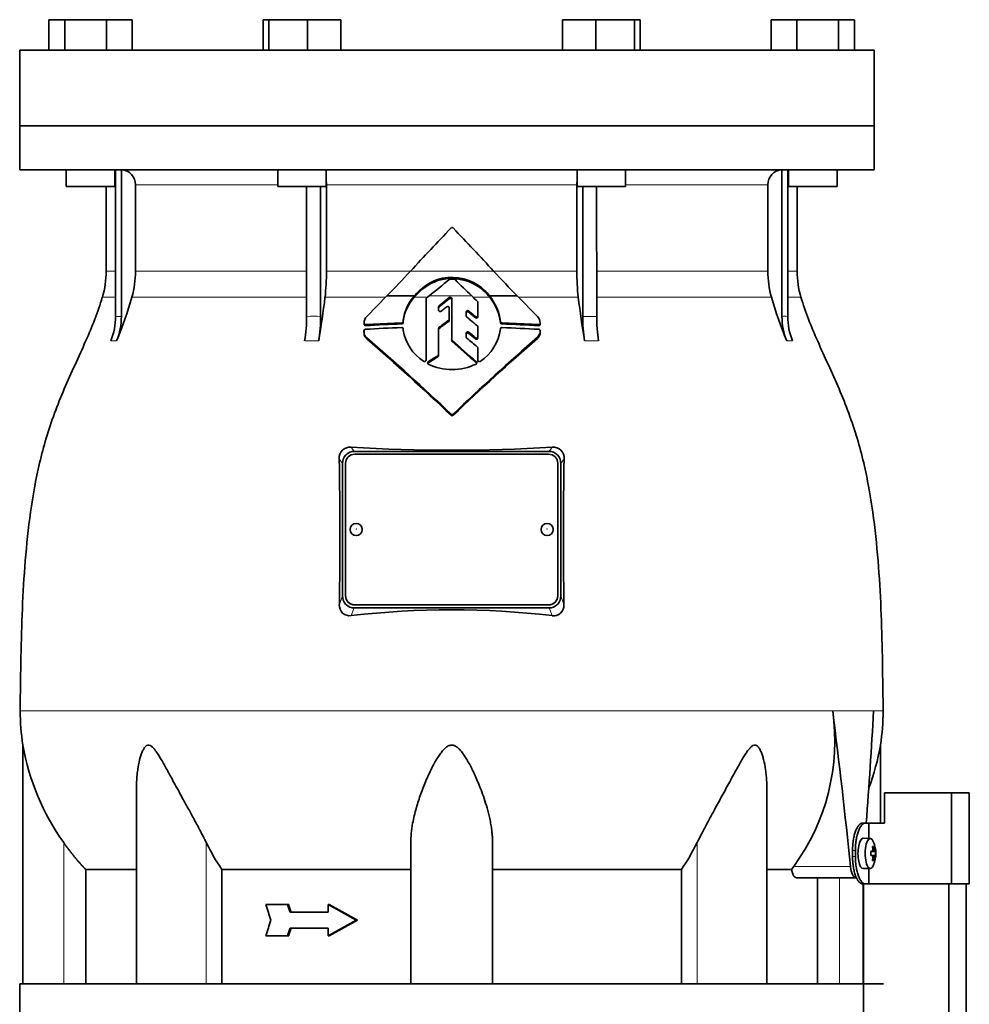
# Model space of a CAD drawing. Header units: millimetres. Extents: x 416 to 1308, y -2710 to 2025.
# Tile 26 of 27: x 932 to 1245, y 1192 to 1517. Entities that reach past the tile are written whole.
import ezdxf

# ---------------------------------------------------------------- set-up
doc = ezdxf.new("R2010")
doc.units = ezdxf.units.MM
for name, color, linetype in [('M5X8_UNI7687', 7, 'Continuous'), ('MID_344-7', 7, 'Continuous'), ('VSI344-454_FLANG', 7, 'Continuous'), ('VSI344-454_TERMI', 7, 'Continuous'), ('VSI344-454_TESTA', 7, 'Continuous'), ('VSI344_DIFFUSORE', 7, 'Continuous')]:
    doc.layers.add(name, color=color, linetype=linetype)

# ---------------------------------------------------------------- blocks, each defined once
blk = doc.blocks.new('SE3')
at = {"layer": 'M5X8_UNI7687', "color": 7, "linetype": 'Continuous', "lineweight": 35}
for p, q in [((1212.68, 1246.95), (1210.33, 1247.02)), ((1213.84, 1244.36), (1213.43, 1244.05)), ((1212.8, 1242.68), (1213.39, 1242.73)), ((1213.39, 1241.31), (1212.8, 1241.37)), ((1214.2, 1242.73), (1212.81, 1242.61)), ((1214.4, 1242.72), (1212.81, 1242.6)), ((1214.4, 1241.33), (1212.81, 1241.45)), ((1212.81, 1241.44), (1214.2, 1241.31)), ((1213.84, 1239.69), (1213.43, 1239.99)), ((1210.33, 1237.02), (1212.68, 1237.09))]:
    blk.add_line(p, q, dxfattribs=at)
at = {"layer": 'M5X8_UNI7687', "color": 4, "linetype": 'Continuous', "lineweight": 9}
for p, q in [((1212.8, 1242.68), (1213.38, 1242.73)), ((1213.38, 1241.31), (1212.8, 1241.37)), ((1214.03, 1240.81), (1213.54, 1240.86)), ((1213.55, 1243.19), (1214.03, 1243.23))]:
    blk.add_line(p, q, dxfattribs=at)
at = {"layer": 'M5X8_UNI7687', "color": 7, "linetype": 'Continuous', "lineweight": 35}
for centre, radius, start, end in [((1204.49, 1242.02), 10, 337.7946, 22.2054), ((1204.8, 1242.02), 9.62, 355.8727, 4.1273)]:
    blk.add_arc(centre, radius, start, end, dxfattribs=at)
for centre, major_axis, ratio, start_param, end_param in [((1212.66, 1242.02), (0, -4.93), 0.34202, 2.444185, 6.283185), ((1210.31, 1242.02), (0, 5), 0.34202, 0, 3.151709), ((1206.56, 1238.96), (7.67, 5.19), 0.199978, 0.212267, 0.361959), ((1204.55, 1242.02), (0, 10), 0.906308, 4.833518, 4.948078), ((1204.45, 1242.02), (0, 10), 0.965926, 4.833518, 4.948078), ((1204.5, 1241.87), (9.97, 0.82), 0.029809, 0.468971, 0.583531), ((1207.61, 1242.02), (0, -9.26), 0.562348, 1.49595, 1.645642), ((1204.5, 1242.18), (9.97, -0.82), 0.029809, -0.583531, -0.468971), ((1204.55, 1242.02), (0, -10), 0.906308, 1.335108, 1.449667), ((1204.45, 1242.02), (0, -10), 0.965926, 1.335108, 1.449667), ((1204.5, 1241.87), (9.97, 0.82), 0.029809, 0.112154, 0.226713), ((1204.5, 1242.18), (9.97, -0.82), 0.029809, -0.226713, -0.112154), ((1212.66, 1242.02), (0, -4.93), 0.34202, 0, 0.697408), ((1206.56, 1245.09), (7.67, -5.19), 0.199978, -0.361959, -0.212267)]:
    blk.add_ellipse(centre, major_axis=major_axis, ratio=ratio, start_param=start_param, end_param=end_param, dxfattribs=at)
for points in [[(1213.38, 1242.73), (1213.39, 1242.73), (1213.4, 1242.74), (1213.42, 1242.74), (1213.44, 1242.76), (1213.46, 1242.77), (1213.48, 1242.79), (1213.49, 1242.82), (1213.51, 1242.85), (1213.52, 1242.88), (1213.53, 1242.92), (1213.54, 1242.96), (1213.55, 1243), (1213.55, 1243.04), (1213.55, 1243.09), (1213.55, 1243.13), (1213.55, 1243.18), (1213.55, 1243.21), (1213.55, 1243.23)], [(1213.55, 1240.81), (1213.55, 1240.83), (1213.55, 1240.87), (1213.55, 1240.91), (1213.55, 1240.96), (1213.55, 1241), (1213.55, 1241.05), (1213.54, 1241.09), (1213.53, 1241.13), (1213.52, 1241.17), (1213.51, 1241.2), (1213.49, 1241.23), (1213.48, 1241.25), (1213.46, 1241.27), (1213.44, 1241.29), (1213.42, 1241.3), (1213.4, 1241.31), (1213.39, 1241.31), (1213.38, 1241.31)], [(1214.03, 1243.23), (1214.04, 1243.21), (1214.04, 1243.18), (1214.05, 1243.13), (1214.06, 1243.09), (1214.06, 1243.04), (1214.07, 1243), (1214.08, 1242.96), (1214.1, 1242.92), (1214.11, 1242.88), (1214.12, 1242.85), (1214.13, 1242.82), (1214.14, 1242.79), (1214.16, 1242.77), (1214.17, 1242.76), (1214.18, 1242.74), (1214.19, 1242.74), (1214.2, 1242.73), (1214.2, 1242.73)], [(1214.2, 1241.31), (1214.2, 1241.31), (1214.19, 1241.31), (1214.18, 1241.3), (1214.17, 1241.29), (1214.16, 1241.27), (1214.14, 1241.25), (1214.13, 1241.23), (1214.12, 1241.2), (1214.11, 1241.17), (1214.1, 1241.13), (1214.08, 1241.09), (1214.07, 1241.05), (1214.06, 1241), (1214.06, 1240.96), (1214.05, 1240.91), (1214.04, 1240.87), (1214.04, 1240.83), (1214.03, 1240.81)]]:
    blk.add_open_spline(points, degree=3, dxfattribs=at)
at = {"layer": 'MID_344-7', "color": 7, "linetype": 'Continuous', "lineweight": 35}
for p, q in [((1210.32, 1232.02), (1210.32, 1199.02)), ((1210.39, 1232.02), (1210.39, -269.98)), ((1238.53, -269.98), (1238.53, 1232.02)), ((1244.33, -269.98), (1244.33, 1232.02))]:
    blk.add_line(p, q, dxfattribs=at)
at = {"layer": 'VSI344-454_FLANG', "color": 7, "linetype": 'Continuous', "lineweight": 35}
for p, q in [((941.61, 1517.02), (941.61, 1507.02)), ((941.61, 1517.02), (946.91, 1517.02)), ((946.91, 1517.02), (946.91, 1507.02)), ((946.91, 1517.02), (960.65, 1517.02)), ((960.65, 1517.02), (960.65, 1507.02)), ((960.65, 1517.02), (969.08, 1517.02)), ((969.08, 1517.02), (969.08, 1507.02)), ((1012.36, 1517.02), (1012.36, 1507.02)), ((1012.36, 1517.02), (1014.17, 1517.02)), ((1014.17, 1517.02), (1014.17, 1507.02)), ((1014.17, 1517.02), (1026.97, 1517.02)), ((1026.97, 1517.02), (1026.97, 1507.02)), ((1026.97, 1517.02), (1037.96, 1517.02)), ((1037.96, 1517.02), (1037.96, 1507.02)), ((1111.09, 1517.02), (1111.09, 1507.02)), ((1111.09, 1517.02), (1122.08, 1517.02)), ((1122.08, 1517.02), (1122.08, 1507.02)), ((1122.08, 1517.02), (1134.89, 1517.02)), ((1134.89, 1517.02), (1134.89, 1507.02)), ((1134.89, 1517.02), (1136.7, 1517.02)), ((1136.7, 1517.02), (1136.7, 1507.02)), ((1179.97, 1517.02), (1179.97, 1507.02)), ((1179.97, 1517.02), (1188.41, 1517.02)), ((1188.41, 1517.02), (1188.41, 1507.02)), ((1188.41, 1517.02), (1202.14, 1517.02)), ((1202.14, 1517.02), (1202.14, 1507.02)), ((1202.14, 1517.02), (1207.45, 1517.02)), ((1207.45, 1517.02), (1207.45, 1507.02)), ((932.03, 1507.02), (1213.98, 1507.02)), ((932.03, 1507.02), (932.03, 1482.02)), ((1213.98, 1507.02), (1213.98, 1482.02)), ((1213.98, 1482.02), (932.03, 1482.02))]:
    blk.add_line(p, q, dxfattribs=at)
at = {"layer": 'VSI344-454_TERMI', "color": 7, "linetype": 'Continuous', "lineweight": 35}
for p, q in [((1239.41, 1262.02), (1217.32, 1262.02)), ((1217.32, 1262.02), (1217.32, 1252.02)), ((1245.34, 1262.02), (1239.41, 1262.02)), ((1239.41, 1262.02), (1239.41, 1232.02)), ((1245.34, 1262.02), (1245.34, 1232.02)), ((1210.04, 1252.02), (1210.96, 1252.02)), ((1210.96, 1252.02), (1212.14, 1252.02)), ((1212.14, 1246.97), (1212.14, 1252.02)), ((1212.14, 1252.02), (1217.32, 1252.02)), ((1206.81, 1241.02), (1206.81, 1243.02)), ((1207.73, 1241.02), (1207.73, 1243.02)), ((1212.14, 1232.02), (1212.14, 1237.08)), ((1210.96, 1232.02), (1210.04, 1232.02)), ((1210.96, 1232.02), (1212.14, 1232.02)), ((1239.41, 1232.02), (1212.14, 1232.02)), ((1245.34, 1232.02), (1239.41, 1232.02))]:
    blk.add_line(p, q, dxfattribs=at)
at = {"layer": 'VSI344-454_TERMI', "color": 4, "linetype": 'Continuous', "lineweight": 9}
for p, q in [((1206.81, 1243.02), (1207.73, 1243.02)), ((1207.73, 1241.02), (1206.81, 1241.02))]:
    blk.add_line(p, q, dxfattribs=at)
at = {"layer": 'VSI344-454_TERMI', "color": 7, "linetype": 'Continuous', "lineweight": 35}
for points, knots in [([(1206.81, 1243.02), (1206.81, 1243.12), (1206.81, 1243.32), (1206.82, 1243.61), (1206.83, 1243.91), (1206.84, 1244.2), (1206.86, 1244.49), (1206.88, 1244.78), (1206.9, 1245.07), (1206.93, 1245.35), (1206.96, 1245.63), (1207, 1245.91), (1207.04, 1246.19), (1207.1, 1246.65), (1207.22, 1247.27), (1207.39, 1248.03), (1207.59, 1248.74), (1207.81, 1249.4), (1208.05, 1249.99), (1208.31, 1250.52), (1208.58, 1250.98), (1208.84, 1251.31), (1209.06, 1251.55), (1209.26, 1251.72), (1209.45, 1251.86), (1209.65, 1251.95), (1209.85, 1252.01), (1209.98, 1252.02), (1210.04, 1252.02)], [0, 0, 0, 0, 0.020997, 0.041893, 0.062713, 0.083477, 0.104209, 0.124931, 0.145666, 0.166436, 0.187265, 0.208173, 0.229184, 0.250319, 0.312379, 0.374611, 0.437429, 0.499972, 0.562502, 0.625327, 0.687534, 0.749602, 0.791735, 0.833469, 0.874983, 0.916456, 0.958068, 1, 1, 1, 1]), ([(1210.96, 1252.02), (1210.93, 1252.02), (1210.87, 1252.02), (1210.77, 1252.01), (1210.67, 1251.98), (1210.57, 1251.95), (1210.47, 1251.91), (1210.38, 1251.85), (1210.28, 1251.79), (1210.18, 1251.72), (1210.08, 1251.64), (1209.98, 1251.55), (1209.89, 1251.45), (1209.73, 1251.27), (1209.51, 1250.98), (1209.23, 1250.52), (1208.97, 1249.99), (1208.73, 1249.4), (1208.51, 1248.74), (1208.31, 1248.03), (1208.14, 1247.27), (1208.01, 1246.56), (1207.92, 1245.92), (1207.85, 1245.35), (1207.8, 1244.78), (1207.76, 1244.2), (1207.74, 1243.61), (1207.74, 1243.22), (1207.73, 1243.02)], [0, 0, 0, 0, 0.021018, 0.041934, 0.062771, 0.08355, 0.104295, 0.125028, 0.145771, 0.166547, 0.187379, 0.208288, 0.229298, 0.250429, 0.312489, 0.374705, 0.437522, 0.500061, 0.562591, 0.625422, 0.687637, 0.749714, 0.79185, 0.833578, 0.875077, 0.916526, 0.958107, 1, 1, 1, 1]), ([(1210.04, 1232.02), (1210.01, 1232.02), (1209.94, 1232.03), (1209.84, 1232.04), (1209.75, 1232.06), (1209.65, 1232.1), (1209.55, 1232.14), (1209.45, 1232.19), (1209.35, 1232.25), (1209.26, 1232.33), (1209.16, 1232.41), (1209.06, 1232.5), (1208.96, 1232.6), (1208.8, 1232.78), (1208.58, 1233.07), (1208.31, 1233.52), (1208.05, 1234.05), (1207.81, 1234.65), (1207.59, 1235.3), (1207.39, 1236.02), (1207.22, 1236.77), (1207.09, 1237.48), (1207, 1238.13), (1206.93, 1238.69), (1206.88, 1239.27), (1206.84, 1239.85), (1206.82, 1240.43), (1206.81, 1240.83), (1206.81, 1241.02)], [0, 0, 0, 0, 0.021018, 0.041935, 0.062772, 0.083551, 0.104297, 0.125029, 0.145773, 0.166549, 0.187381, 0.20829, 0.2293, 0.250431, 0.312491, 0.374707, 0.437523, 0.500061, 0.562591, 0.625422, 0.687637, 0.749714, 0.79185, 0.833578, 0.875076, 0.916526, 0.958107, 1, 1, 1, 1]), ([(1207.73, 1241.02), (1207.74, 1240.92), (1207.74, 1240.73), (1207.74, 1240.43), (1207.75, 1240.14), (1207.76, 1239.85), (1207.78, 1239.56), (1207.8, 1239.27), (1207.82, 1238.98), (1207.85, 1238.7), (1207.88, 1238.41), (1207.92, 1238.13), (1207.96, 1237.85), (1208.03, 1237.39), (1208.14, 1236.77), (1208.31, 1236.02), (1208.51, 1235.3), (1208.73, 1234.65), (1208.97, 1234.05), (1209.23, 1233.52), (1209.51, 1233.07), (1209.76, 1232.74), (1209.98, 1232.49), (1210.18, 1232.32), (1210.38, 1232.19), (1210.57, 1232.09), (1210.77, 1232.03), (1210.9, 1232.03), (1210.96, 1232.02)], [0, 0, 0, 0, 0.020996, 0.041893, 0.062713, 0.083477, 0.104209, 0.124931, 0.145666, 0.166436, 0.187264, 0.208173, 0.229184, 0.250319, 0.312379, 0.374611, 0.437429, 0.499972, 0.562503, 0.625328, 0.687536, 0.749604, 0.791737, 0.833471, 0.874985, 0.916457, 0.958069, 1, 1, 1, 1])]:
    blk.add_open_spline(points, degree=3, knots=knots, dxfattribs=at)
at = {"layer": 'VSI344-454_TESTA', "color": 7, "linetype": 'Continuous', "lineweight": 35}
for p, q in [((932.03, 1482.02), (1213.98, 1482.02)), ((932.03, 1482.02), (932.03, 1467.52)), ((1213.98, 1467.52), (1213.98, 1482.02)), ((1213.98, 1467.52), (932.03, 1467.52)), ((947.35, 1467.52), (947.35, 1462.02)), ((963.35, 1462.02), (963.35, 1467.52)), ((963.63, 1467.52), (963.63, 1419.17)), ((965.55, 1467.52), (965.54, 1419.17)), ((1017.16, 1467.52), (1017.16, 1462.02)), ((1033.16, 1462.02), (1033.16, 1467.52)), ((1115.89, 1467.52), (1115.89, 1462.02)), ((1131.89, 1462.02), (1131.89, 1467.52)), ((1183.51, 1467.52), (1183.51, 1419.17)), ((1185.42, 1467.52), (1185.43, 1419.17)), ((1185.71, 1467.52), (1185.71, 1462.02)), ((1201.71, 1462.02), (1201.71, 1467.52)), ((963.35, 1462.02), (947.35, 1462.02)), ((960.53, 1462.02), (960.53, 1434.09)), ((970.19, 1462.52), (970.19, 1434.09)), ((1017.16, 1462.02), (1033.16, 1462.02)), ((1026.68, 1462.02), (1026.68, 1419.17)), ((1031.3, 1462.02), (1031.3, 1419.17)), ((1033.22, 1462.52), (1033.22, 1434.09)), ((1115.83, 1462.52), (1115.83, 1434.09)), ((1115.89, 1462.02), (1131.89, 1462.02)), ((1117.76, 1462.02), (1117.76, 1419.17)), ((1122.37, 1462.02), (1122.38, 1419.17)), ((1178.87, 1462.52), (1178.87, 1434.09)), ((1185.71, 1462.02), (1201.71, 1462.02)), ((1188.53, 1434.09), (1188.53, 1462.02)), ((1069.83, 1430.97), (1069.83, 1431.37)), ((1083.29, 1429.04), (1083.29, 1429.43)), ((1046.5, 1419.18), (1053.14, 1425.91)), ((1053.14, 1425.91), (1062.23, 1425.91)), ((1066.27, 1425.25), (1067.09, 1425.91)), ((1087.07, 1425.91), (1096.18, 1425.91)), ((1096.18, 1425.91), (1102.85, 1419.15)), ((1066.09, 1404.75), (1066.09, 1424.88)), ((1073.7, 1425.37), (1070.4, 1422.68)), ((1070.4, 1422.29), (1073.7, 1424.98)), ((1074.53, 1411.61), (1074.53, 1425.01)), ((1083.18, 1423.77), (1083.18, 1419.47)), ((1070.22, 1422.31), (1070.22, 1421.25)), ((1073.74, 1421.95), (1073.74, 1418.27)), ((1079.34, 1420.61), (1079.34, 1419.29)), ((1083.18, 1419.47), (1083.18, 1419.08)), ((1045.64, 1416.96), (1045.64, 1416.55)), ((1058.04, 1417.07), (1046.14, 1416.52)), ((1058.57, 1417.96), (1058.54, 1417.53)), ((1058.54, 1417.14), (1058.57, 1417.57)), ((1058.54, 1417.53), (1058.54, 1417.14)), ((1058.57, 1417.57), (1058.57, 1417.96)), ((1073.74, 1418.27), (1073.74, 1417.88)), ((1090.6, 1417.49), (1090.6, 1417.1)), ((1103.26, 1416.5), (1091.1, 1417.06)), ((1045.6, 1414.42), (1045.6, 1414.02)), ((1058.54, 1415.04), (1058.57, 1414.62)), ((1070.22, 1415.22), (1070.22, 1406.62)), ((1079.34, 1413.62), (1079.34, 1412.33)), ((1083.18, 1415.67), (1083.18, 1412.47)), ((1103.76, 1414), (1103.76, 1414.42)), ((1046.52, 1411.72), (1046.52, 1412.13)), ((1074.53, 1411.61), (1074.53, 1411.22)), ((1083.18, 1412.47), (1083.18, 1412.08)), ((1102.85, 1411.92), (1102.85, 1412.32)), ((1070.22, 1406.62), (1070.22, 1406.23)), ((1083.18, 1408.7), (1083.18, 1404.7)), ((1083.18, 1408.7), (1083.18, 1408.3)), ((1083.18, 1404.7), (1083.18, 1408.3)), ((1083.18, 1404.3), (1083.18, 1404.7)), ((1042.35, 1374.64), (1106.71, 1374.64)), ((1106.53, 1373.69), (1042.53, 1373.69)), ((1038.53, 1370.66), (1038.53, 1327)), ((1039.78, 1373.63), (1039.53, 1373.37)), ((1039.53, 1370.72), (1039.53, 1327.04)), ((1109.53, 1373.37), (1109.27, 1373.63)), ((1109.53, 1327.04), (1109.53, 1370.72)), ((1110.53, 1370.66), (1110.53, 1327)), ((1039.53, 1326.98), (1039.53, 1327.04)), ((1109.53, 1327.04), (1109.53, 1326.98)), ((1039.53, 1324.29), (1039.8, 1324.01)), ((1042.35, 1323.02), (1106.71, 1323.02)), ((1042.53, 1324.07), (1106.53, 1324.07)), ((1042.53, 1324.01), (1106.53, 1324.01)), ((1109.25, 1324.01), (1109.53, 1324.29)), ((933.03, 1277.77), (933.03, 1199.02)), ((1216.03, 1252.02), (1216.03, 1277.77)), ((970.52, 1263.39), (970.52, 1199.02)), ((1178.54, 1199.02), (1178.54, 1263.39)), ((1061.03, 1199.02), (1061.03, 1245.6)), ((1088.03, 1199.02), (1088.03, 1245.6)), ((1186.66, 1236.73), (1187.39, 1237.73)), ((953.78, 1236.73), (953.78, 1199.02)), ((998.69, 1236.73), (998.69, 1199.02)), ((1150.36, 1236.73), (1150.36, 1199.02)), ((1186.66, 1236.73), (1178.65, 1236.73)), ((1188.3, 1234.02), (1207.9, 1234.02)), ((1195.28, 1234.02), (1195.28, 1199.02)), ((1020.36, 1225.19), (1013.21, 1225.19)), ((1020.75, 1225.19), (1020.36, 1225.19)), ((1034.13, 1225.19), (1033.75, 1225.19)), ((1043.04, 1220.02), (1033.75, 1225.19)), ((1033.75, 1225.19), (1033.75, 1222.61)), ((1043.43, 1220.02), (1034.13, 1225.19)), ((1033.75, 1222.61), (1021.21, 1222.61)), ((1043.04, 1220.02), (1033.75, 1214.86)), ((1043.43, 1220.02), (1034.13, 1214.86)), ((1043.43, 1220.02), (1043.04, 1220.02)), ((1020.36, 1214.86), (1013.21, 1214.86)), ((1020.75, 1214.86), (1020.36, 1214.86)), ((1033.75, 1217.44), (1021.21, 1217.44)), ((1033.75, 1217.44), (1033.75, 1214.86)), ((1034.13, 1214.86), (1033.75, 1214.86))]:
    blk.add_line(p, q, dxfattribs=at)
at = {"layer": 'VSI344-454_TESTA', "color": 4, "linetype": 'Continuous', "lineweight": 9}
for p, q in [((963.49, 1462.52), (963.35, 1462.52)), ((1017.16, 1462.52), (970.19, 1462.52)), ((1115.83, 1462.52), (1033.22, 1462.52)), ((1178.87, 1462.52), (1131.89, 1462.52)), ((1185.48, 1462.52), (1185.71, 1462.52)), ((963.49, 1434.09), (960.53, 1434.09)), ((970.19, 1434.09), (1026.68, 1434.09)), ((1033.22, 1434.09), (1060.89, 1434.09)), ((1060.95, 1434.09), (1088.38, 1434.09)), ((1115.83, 1434.09), (1088.59, 1434.09)), ((1178.87, 1434.09), (1122.38, 1434.09)), ((1188.53, 1434.09), (1185.49, 1434.09)), ((1081.17, 1425.91), (1067.09, 1425.91)), ((959.26, 1425.48), (963.5, 1425.48)), ((969.02, 1425.48), (1026.67, 1425.48)), ((1032.74, 1425.48), (1052.71, 1425.48)), ((1062.2, 1425.48), (1066.55, 1425.48)), ((1070.4, 1422.29), (1070.4, 1422.68)), ((1073.7, 1424.98), (1073.7, 1425.37)), ((1081.61, 1425.48), (1087.1, 1425.48)), ((1096.61, 1425.48), (1116.32, 1425.48)), ((1122.41, 1425.48), (1180.03, 1425.48)), ((1185.46, 1425.48), (1189.79, 1425.48)), ((963.63, 1419.17), (965.54, 1419.17)), ((1080.17, 1420.56), (1080.17, 1420.96)), ((1117.76, 1419.17), (1122.38, 1419.17)), ((1046.14, 1416.52), (1046.14, 1416.12)), ((1058.04, 1417.07), (1058.04, 1416.68)), ((1073.55, 1417.9), (1073.55, 1417.51)), ((1082.35, 1419.13), (1082.35, 1418.74)), ((1091.1, 1417.06), (1091.1, 1416.67)), ((1103.26, 1416.5), (1103.26, 1416.1)), ((1070.41, 1415.19), (1070.41, 1415.59)), ((1080.18, 1413.57), (1080.18, 1413.96)), ((1103.76, 1414.36), (1103.76, 1413.96)), ((962.06, 1411.11), (963.98, 1411.11)), ((1026.03, 1411.11), (1030.65, 1411.11)), ((1074.68, 1411.28), (1074.68, 1410.88)), ((1082.35, 1412.14), (1082.35, 1411.75)), ((1118.4, 1411.11), (1123.02, 1411.11)), ((1185.08, 1411.11), (1186.99, 1411.11)), ((1070, 1406.24), (1070, 1405.84)), ((1066.78, 1403.83), (1066.78, 1404.23)), ((1082.69, 1403.79), (1082.69, 1404.19)), ((1074.33, 1386.95), (1074.33, 1386.56)), ((1075.04, 1386.95), (1075.04, 1386.56)), ((1042.35, 1374.64), (1041.32, 1376.03)), ((1107.73, 1376.03), (1106.71, 1374.64)), ((1038.53, 1370.66), (1037.41, 1372.17)), ((1111.64, 1372.17), (1110.53, 1370.66)), ((1037.47, 1324.09), (1038.53, 1327)), ((1110.53, 1327), (1111.59, 1324.09)), ((1041.41, 1320.46), (1042.35, 1323.02)), ((1042.53, 1324.07), (1042.53, 1324.01)), ((1106.53, 1324.01), (1106.53, 1324.07)), ((1106.71, 1323.02), (1107.64, 1320.46)), ((1213.76, 1289.05), (1200.25, 1289.05)), ((946.53, 1199.02), (946.53, 1245.6)), ((993.56, 1199.02), (993.56, 1245.6)), ((1155.49, 1199.02), (1155.49, 1245.6)), ((1187.39, 1237.73), (1206.13, 1237.73)), ((1202.53, 1199.02), (1202.53, 1234.02))]:
    blk.add_line(p, q, dxfattribs=at)
at = {"layer": 'VSI344-454_TESTA', "color": 7, "linetype": 'Continuous', "lineweight": 35}
for centre, radius, start, end in [((965.35, 1462.68), 4.84, 358.0864, 87.5783), ((1183.7, 1462.69), 4.83, 92.2938, 182.0417), ((1074.68, 1447.98), 0.489, 43.2341, 136.5925), ((1959.36, 602.56), 1224.17, 136.29971, 137.21395), ((105.55, 525.81), 1338.26, 42.74253, 43.57762), ((930.53, 1434.09), 30, 343.3164, 0), ((937.88, 1434.08), 32.31, 344.5527, 0.0141), ((957.26, 1434.03), 75.96, 353.5325, 0.0426), ((784.48, 1689.95), 376.69, 315.4973, 317.2171), ((1358.84, 1684.01), 368.25, 222.7401, 224.4986), ((1191.79, 1434.03), 75.96, 179.9574, 186.4675), ((1211.17, 1434.08), 32.31, 179.9859, 195.4473), ((1218.53, 1434.09), 30, 180, 196.6836), ((1076.45, 1413.71), 18.48, 110.9899, 140.4801), ((1076.52, 1414.02), 18.59, 111.0933, 140.2533), ((743.58, 1828.04), 516.11, 308.8162, 309.7662), ((1074.49, 1415.98), 16.07, 56.7728, 106.8287), ((1074.47, 1415.48), 16.17, 56.9498, 106.6736), ((1074.03, 1430.94), 0.498, 90.116, 129.8281), ((1074.53, 989.15), 442.29, 89.8969, 90.0647), ((1075.32, 1430.94), 0.498, 44.871, 89.848), ((1354.86, 1710.32), 394.72, 224.9836, 226.1002), ((1072.97, 1414.57), 18.09, 38.8127, 55.2141), ((1073, 1414.21), 18.05, 38.6324, 55.2386), ((1072.99, 1416.13), 14.54, 137.7436, 172.7611), ((2816.19, 3229.43), 2502.6, 226.10905, 226.16834), ((1074.09, 1415.51), 16.62, 6.8433, 38.706), ((843.69, 1461.4), 130.38, 337.3112, 344.0048), ((761.17, 1457.63), 273.46, 350.2065, 353.248), ((1072.91, 1415.77), 14.46, 137.8419, 172.8705), ((1066.57, 1424.88), 0.479, 128.2558, 179.5386), ((1070.69, 1422.31), 0.468, 128.5576, 179.6064), ((1074.03, 1424.98), 0.502, 2.4733, 129.9038), ((1074.03, 1424.6), 0.502, 2.3329, 130.0375), ((1082.71, 1423.77), 0.473, 0.3586, 46.6648), ((1074.09, 1415.12), 16.63, 6.8354, 38.5196), ((1387.95, 1457.64), 273.53, 186.7524, 189.7931), ((1305.39, 1461.41), 130.4, 195.9961, 202.6884), ((942.17, 1419.15), 21.46, 337.9866, 0.0449), ((944.09, 1419.15), 21.45, 337.9857, 0.046), ((977.58, 1419.06), 49.09, 350.6803, 0.1266), ((982.2, 1419.06), 49.09, 350.6803, 0.1266), ((1049.07, 1416.92), 3.43, 138.7316, 178.6161), ((1070.69, 1421.92), 0.469, 128.6077, 179.572), ((1079.81, 1419.29), 0.463, 180.4767, 230.9298), ((1166.85, 1419.06), 49.09, 179.8733, 189.3197), ((1171.46, 1419.06), 49.08, 179.8725, 189.3205), ((1204.97, 1419.16), 21.46, 179.9556, 202.013), ((1206.88, 1419.16), 21.46, 179.9556, 202.013), ((1046.09, 1416.57), 0.448, 175.6691, 276.5801), ((1073.98, 946.86), 470.09, 91.9427, 93.3945), ((1058.04, 1417.58), 0.506, 270.5483, 354.6102), ((1058.04, 1417.18), 0.507, 270.6609, 354.5421), ((2382.44, -363.57), 2210.62, 126.30562, 126.4067), ((2353.01, -323.22), 2160.36, 126.31628, 126.41973), ((1073.29, 1418.27), 0.459, 305.5937, 359.4901), ((1073.29, 1417.88), 0.458, 305.5435, 359.5575), ((1082.72, 1415.67), 0.461, 0.5567, 51.0203), ((1091.1, 1417.57), 0.507, 188.7584, 269.4716), ((1091.1, 1417.18), 0.51, 188.9451, 269.2296), ((1075.09, 947.2), 469.75, 86.562, 88.0476), ((1099.81, 1416.6), 3.97, 5.4873, 39.986), ((1103.31, 1416.54), 0.448, 263.43, 5.2148), ((1046.12, 1414.4), 0.518, 91.9096, 177.8945), ((1074, 934.9), 480.83, 91.9014, 93.3255), ((1058.08, 1415), 0.467, 5.1723, 94.1371), ((1073.06, 1416.8), 14.66, 188.553, 237.985), ((1070.68, 1415.21), 0.458, 125.5419, 179.4409), ((-566.83, -555.33), 2567.24, 50.02952, 50.09275), ((-547.38, -531.54), 2536.21, 50.01525, 50.07927), ((1075.73, 1416.81), 14.97, 303.4384, 353.3535), ((1091.06, 1415), 0.469, 85.8915, 171.1298), ((1074.72, 935.12), 480.63, 86.5956, 88.048), ((1100.64, 1414.54), 3.13, 314.9674, 356.787), ((1100.66, 1414.13), 3.11, 314.8359, 356.9135), ((1103.25, 1414.39), 0.514, 357.2607, 88.2379), ((535.57, 819.84), 782.22, 46.46834, 49.21651), ((534.1, 817.52), 784.63, 46.48737, 49.22646), ((1074.97, 1411.62), 0.447, 180.3999, 229.3225), ((1074.97, 1411.22), 0.447, 180.4407, 229.2696), ((26.98, 220.53), 1586.05, 48.27022, 48.65653), ((18.45, 210.79), 1598.7, 48.26497, 48.64826), ((1681.44, 750.33), 879.2, 131.15379, 133.60753), ((1679.26, 751.99), 876.22, 131.1353, 133.59682), ((1079.8, 1412.33), 0.454, 180.5627, 230.8261), ((-155.69, -64.97), 1925.39, 49.95767, 50.09366), ((1535.24, 657.77), 881.28, 121.86478, 122.11145), ((1069.76, 1406.63), 0.458, 300.7935, 359.1196), ((1069.76, 1406.24), 0.456, 300.6949, 359.2249), ((1082.73, 1408.69), 0.454, 0.5675, 50.799), ((1067, 1403.84), 0.443, 119.7153, 243.0028), ((1534.62, 658.54), 879.96, 121.87079, 122.11786), ((1074.27, 1418.14), 16.48, 243.059, 271.4533), ((1075.12, 1418.11), 16.45, 268.4809, 297.0648), ((1082.4, 1403.85), 0.439, 297.2896, 49.7417), ((1074.68, 1387.33), 0.521, 227.0655, 313.0257), ((1074.68, 1386.94), 0.522, 227.085, 313.0059), ((1041.02, 1372.43), 3.61, 85.2037, 184.0495), ((1042.28, 1371.03), 3.6, 88.8666, 133.7989), ((1074.53, 1915.06), 540.05, 266.4748, 273.5252), ((1106.78, 1371.03), 3.6, 46.2021, 91.1391), ((1108.03, 1372.43), 3.62, 355.9861, 94.7607), ((-228.59, 1346.79), 1266.26, 358.97268, 1.14861), ((1042.49, 1370.74), 3.97, 138.3989, 181.0837), ((1106.56, 1370.74), 3.97, 358.9215, 41.597), ((2388.84, 1346.78), 1277.45, 178.86092, 181.01779), ((1042.49, 1326.92), 3.97, 178.9212, 221.5981), ((1106.56, 1326.92), 3.97, 318.3953, 1.0849), ((1040.88, 1323.85), 3.43, 175.966, 278.864), ((1042.28, 1326.62), 3.6, 226.6023, 271.1407), ((1074.53, 1041.06), 281.36, 83.2408, 96.7592), ((1106.78, 1326.62), 3.6, 268.8649, 313.3954), ((1108.17, 1323.84), 3.43, 261.0957, 4.0742), ((1008.49, 1289.15), 76.32, 180.0677, 188.5809), ((1130.78, 1279.19), 70.17, 323.7797, 8.0768), ((-907.38, 1021.69), 2124.52, 5.83629, 7.22949), ((-880.92, 1407.3), 2098.01, 355.75558, 356.769), ((1140.57, 1289.15), 76.32, 351.4193, 359.9323), ((1010.74, 1291.46), 78.91, 189.9996, 215.5389), ((1138.32, 1291.46), 78.91, 339.3595, 350.0004), ((1062.44, 1279.49), 76.76, 206.2011, 213.8556), ((1086.62, 1279.49), 76.76, 326.1444, 333.7989), ((3615.49, 2052.3), 2730.56, 197.63243, 197.74619), ((3615.49, 387.75), 2730.56, 162.25381, 162.36757)]:
    blk.add_arc(centre, radius, start, end, dxfattribs=at)
at = {"layer": 'VSI344-454_TESTA', "color": 4, "linetype": 'Continuous', "lineweight": 9}
for centre, radius, start, end in [((1028.99, 1368.25), 50.98, 87.4032, 92.5969), ((1184.47, 1410.46), 8.76, 83.7304, 96.2703)]:
    blk.add_arc(centre, radius, start, end, dxfattribs=at)
at = {"layer": 'VSI344-454_TESTA', "color": 7, "linetype": 'Continuous', "lineweight": 35}
for centre, major_axis, start_param, end_param in [((1042.53, 1370.72), (3, 0), 1.570796, 3.141593), ((1106.53, 1370.72), (3, 0), 0, 1.570796), ((1042.53, 1327.04), (-3, 0), 0, 1.570796), ((1042.53, 1326.98), (3, 0), 3.141593, 4.712389), ((1106.53, 1327.04), (-3, 0), 1.570796, 3.141593), ((1106.53, 1326.98), (3, 0), 4.712389, 6.283185)]:
    blk.add_ellipse(centre, major_axis=major_axis, ratio=0.992546, start_param=start_param, end_param=end_param, dxfattribs=at)
for centre in [(1043.03, 1348.88), (1106.03, 1348.88)]:
    blk.add_ellipse(centre, major_axis=(2, 0), ratio=0.992546, dxfattribs=at)
at = {"layer": 'VSI344-454_TESTA', "color": 4, "linetype": 'Continuous', "lineweight": 9}
for centre in [(1043.03, 1349.06), (1106.03, 1349.06)]:
    blk.add_ellipse(centre, major_axis=(-0.0635, 0), ratio=0.992546, dxfattribs=at)
at = {"layer": 'VSI344-454_TESTA', "color": 7, "linetype": 'Continuous', "lineweight": 35}
for points, degree in [([(1033.22, 1462.52), (1033.22, 1462.94), (1033.2, 1463.35)], 2), ([(1115.86, 1463.35), (1115.83, 1462.94), (1115.83, 1462.52)], 2), ([(1071.03, 1420.88), (1071.24, 1421.04), (1071.66, 1421.36), (1072.3, 1421.84), (1072.72, 1422.16), (1072.93, 1422.32)], 3), ([(1082.35, 1419.13), (1082.11, 1419.34), (1081.63, 1419.74), (1080.9, 1420.35), (1080.42, 1420.75), (1080.17, 1420.96)], 3), ([(1080.17, 1420.56), (1080.42, 1420.36), (1080.9, 1419.95), (1081.63, 1419.35), (1082.11, 1418.94), (1082.35, 1418.74)], 3), ([(1079.52, 1418.93), (1079.91, 1418.61), (1080.69, 1417.96), (1081.85, 1416.99), (1082.63, 1416.35), (1083.01, 1416.03)], 3), ([(1021.21, 1222.61), (1020.93, 1223.47), (1020.64, 1224.33), (1020.36, 1225.19)], 3), ([(1021.59, 1222.61), (1021.31, 1223.47), (1021.03, 1224.33), (1020.75, 1225.19)], 3), ([(1021.21, 1217.44), (1020.93, 1216.58), (1020.64, 1215.72), (1020.36, 1214.86)], 3), ([(1021.59, 1217.44), (1021.31, 1216.58), (1021.03, 1215.72), (1020.75, 1214.86)], 3)]:
    blk.add_open_spline(points, degree=degree, dxfattribs=at)
for points, degree, knots in [([(959.26, 1425.48), (957.81, 1420.61), (953.85, 1410.77), (946.59, 1395.61), (940.4, 1379.25), (936.65, 1362.73), (934.44, 1346.58), (933.19, 1330.61), (932.52, 1314.73), (932.31, 1300.96), (932.17, 1292.41), (932.17, 1289.06)], 3, [0, 0, 0, 0, 0.117079, 0.240569, 0.360617, 0.476421, 0.590288, 0.703407, 0.816259, 0.929029, 1, 1, 1, 1]), ([(1073.74, 1421.95), (1073.74, 1421.97), (1073.74, 1422.02), (1073.72, 1422.1), (1073.67, 1422.21), (1073.58, 1422.31), (1073.46, 1422.38), (1073.33, 1422.42), (1073.19, 1422.43), (1073.07, 1422.4), (1072.99, 1422.36), (1072.95, 1422.33), (1072.93, 1422.32)], 3, [0, 0, 0, 0, 0.062709, 0.125843, 0.25116, 0.376322, 0.501352, 0.626278, 0.751007, 0.875429, 0.937895, 1, 1, 1, 1]), ([(1189.79, 1425.48), (1191.25, 1420.61), (1195.21, 1410.77), (1202.47, 1395.61), (1208.65, 1379.25), (1212.4, 1362.73), (1214.62, 1346.58), (1215.87, 1330.61), (1216.54, 1314.73), (1216.74, 1300.96), (1216.88, 1292.41), (1216.88, 1289.06)], 3, [0, 0, 0, 0, 0.117079, 0.240569, 0.360617, 0.476421, 0.590288, 0.703407, 0.816259, 0.929029, 1, 1, 1, 1]), ([(1071.03, 1420.88), (1070.99, 1420.86), (1070.91, 1420.81), (1070.73, 1420.77), (1070.49, 1420.8), (1070.31, 1420.96), (1070.23, 1421.12), (1070.22, 1421.2), (1070.22, 1421.25)], 3, [0, 0, 0, 0, 0.124721, 0.24865, 0.50038, 0.748839, 0.874692, 1, 1, 1, 1]), ([(1079.34, 1420.61), (1079.35, 1420.63), (1079.35, 1420.68), (1079.36, 1420.74), (1079.39, 1420.8), (1079.43, 1420.88), (1079.51, 1420.97), (1079.63, 1421.04), (1079.77, 1421.08), (1079.92, 1421.08), (1080.06, 1421.04), (1080.14, 1420.98), (1080.17, 1420.96)], 3, [0, 0, 0, 0, 0.062966, 0.124796, 0.186784, 0.250209, 0.375117, 0.49931, 0.626183, 0.752696, 0.875851, 1, 1, 1, 1]), ([(1080.17, 1420.56), (1080.14, 1420.59), (1080.06, 1420.65), (1079.92, 1420.69), (1079.78, 1420.69), (1079.64, 1420.65), (1079.52, 1420.58), (1079.42, 1420.48), (1079.36, 1420.35), (1079.35, 1420.26), (1079.34, 1420.22)], 3, [0, 0, 0, 0, 0.123418, 0.247219, 0.371562, 0.496484, 0.622082, 0.748008, 0.873941, 1, 1, 1, 1]), ([(1082.35, 1419.13), (1082.37, 1419.12), (1082.41, 1419.09), (1082.47, 1419.06), (1082.54, 1419.03), (1082.63, 1419.01), (1082.75, 1419.01), (1082.89, 1419.05), (1083.02, 1419.12), (1083.11, 1419.22), (1083.17, 1419.34), (1083.18, 1419.43), (1083.18, 1419.47)], 3, [0, 0, 0, 0, 0.063279, 0.124964, 0.186389, 0.248902, 0.37582, 0.50344, 0.627237, 0.751955, 0.876448, 1, 1, 1, 1]), ([(1045.65, 1417), (1045.64, 1416.98), (1045.64, 1416.94), (1045.65, 1416.87), (1045.67, 1416.81), (1045.69, 1416.76), (1045.73, 1416.7), (1045.79, 1416.64), (1045.88, 1416.57), (1046, 1416.53), (1046.1, 1416.53), (1046.14, 1416.52)], 3, [0, 0, 0, 0, 0.084422, 0.165946, 0.246194, 0.32687, 0.409652, 0.496096, 0.666594, 0.830213, 1, 1, 1, 1]), ([(1083.18, 1419.08), (1083.18, 1419.06), (1083.18, 1419.02), (1083.16, 1418.95), (1083.14, 1418.89), (1083.09, 1418.81), (1083.01, 1418.72), (1082.89, 1418.65), (1082.75, 1418.62), (1082.61, 1418.62), (1082.47, 1418.66), (1082.39, 1418.72), (1082.35, 1418.74)], 3, [0, 0, 0, 0, 0.063537, 0.125825, 0.188182, 0.251924, 0.377776, 0.503386, 0.628653, 0.753807, 0.876773, 1, 1, 1, 1]), ([(1103.26, 1416.5), (1103.29, 1416.5), (1103.33, 1416.5), (1103.4, 1416.51), (1103.47, 1416.52), (1103.53, 1416.55), (1103.59, 1416.59), (1103.65, 1416.64), (1103.72, 1416.73), (1103.76, 1416.85), (1103.76, 1416.94), (1103.76, 1416.98)], 3, [0, 0, 0, 0, 0.086868, 0.170562, 0.252673, 0.334884, 0.418871, 0.50621, 0.674735, 0.834793, 1, 1, 1, 1]), ([(1046.52, 1412.13), (1046.44, 1412.2), (1046.29, 1412.35), (1046.08, 1412.58), (1045.89, 1412.84), (1045.75, 1413.12), (1045.67, 1413.43), (1045.61, 1413.86), (1045.61, 1414.2), (1045.6, 1414.42)], 3, [0, 0, 0, 0, 0.128357, 0.246909, 0.365609, 0.495543, 0.61697, 0.739244, 1, 1, 1, 1]), ([(1045.6, 1414.02), (1045.61, 1413.8), (1045.61, 1413.47), (1045.67, 1413.04), (1045.75, 1412.73), (1045.89, 1412.44), (1046.07, 1412.19), (1046.28, 1411.95), (1046.44, 1411.8), (1046.52, 1411.72)], 3, [0, 0, 0, 0, 0.250714, 0.376483, 0.500876, 0.63115, 0.749361, 0.8697, 1, 1, 1, 1]), ([(1079.34, 1413.62), (1079.35, 1413.64), (1079.35, 1413.69), (1079.36, 1413.75), (1079.39, 1413.82), (1079.44, 1413.89), (1079.51, 1413.98), (1079.64, 1414.05), (1079.78, 1414.08), (1079.92, 1414.08), (1080.06, 1414.04), (1080.14, 1413.99), (1080.18, 1413.96)], 3, [0, 0, 0, 0, 0.06381, 0.126263, 0.188678, 0.252375, 0.378548, 0.504124, 0.629235, 0.754264, 0.876896, 1, 1, 1, 1]), ([(1080.18, 1413.57), (1080.16, 1413.58), (1080.12, 1413.61), (1080.06, 1413.64), (1079.99, 1413.67), (1079.9, 1413.69), (1079.78, 1413.69), (1079.64, 1413.66), (1079.52, 1413.59), (1079.42, 1413.49), (1079.36, 1413.36), (1079.35, 1413.27), (1079.34, 1413.23)], 3, [0, 0, 0, 0, 0.062292, 0.12332, 0.184393, 0.246815, 0.370716, 0.494682, 0.620815, 0.747336, 0.873365, 1, 1, 1, 1]), ([(1082.35, 1412.14), (1082.39, 1412.11), (1082.46, 1412.06), (1082.65, 1412.01), (1082.9, 1412.03), (1083.09, 1412.18), (1083.17, 1412.34), (1083.18, 1412.43), (1083.18, 1412.47)], 3, [0, 0, 0, 0, 0.123664, 0.246411, 0.497463, 0.746927, 0.873761, 1, 1, 1, 1]), ([(1083.18, 1412.08), (1083.18, 1412.04), (1083.17, 1411.95), (1083.08, 1411.79), (1082.9, 1411.64), (1082.65, 1411.61), (1082.46, 1411.67), (1082.39, 1411.72), (1082.35, 1411.75)], 3, [0, 0, 0, 0, 0.127243, 0.254682, 0.505613, 0.753949, 0.876785, 1, 1, 1, 1]), ([(1066.09, 1404.75), (1066.09, 1404.73), (1066.09, 1404.69), (1066.07, 1404.62), (1066.05, 1404.56), (1066.01, 1404.49), (1065.93, 1404.4), (1065.82, 1404.33), (1065.69, 1404.28), (1065.55, 1404.28), (1065.41, 1404.3), (1065.33, 1404.35), (1065.29, 1404.37)], 3, [0, 0, 0, 0, 0.063465, 0.12566, 0.187794, 0.251081, 0.375353, 0.499064, 0.623924, 0.748961, 0.873998, 1, 1, 1, 1]), ([(1083.98, 1404.32), (1083.96, 1404.31), (1083.92, 1404.28), (1083.84, 1404.25), (1083.73, 1404.22), (1083.59, 1404.23), (1083.46, 1404.28), (1083.34, 1404.35), (1083.25, 1404.45), (1083.2, 1404.55), (1083.18, 1404.63), (1083.18, 1404.68), (1083.18, 1404.7)], 3, [0, 0, 0, 0, 0.063173, 0.126669, 0.25139, 0.374624, 0.497229, 0.620048, 0.744161, 0.870712, 0.935536, 1, 1, 1, 1]), ([(993.56, 1245.6), (993.35, 1246.03), (992.91, 1246.92), (992.2, 1248.29), (991.39, 1249.84), (990.46, 1251.59), (989.14, 1254.03), (987.56, 1256.91), (985.83, 1260.08), (984.29, 1262.9), (982.93, 1265.39), (981.72, 1267.61), (980.34, 1270.12), (979.08, 1272.37), (977.89, 1274.35), (977.07, 1275.59), (976.28, 1276.63), (975.48, 1277.42), (974.64, 1277.85), (973.83, 1277.66), (973.18, 1277), (972.65, 1276.07), (972.18, 1274.94), (971.59, 1273.08), (971.13, 1270.91), (970.78, 1268.43), (970.59, 1266.25), (970.52, 1264.54), (970.52, 1263.58), (970.52, 1263.39)], 3, [0, 0, 0, 0, 0.020247, 0.0413012, 0.0631676, 0.0911499, 0.1206822, 0.1725651, 0.2189806, 0.2600001, 0.2962057, 0.3283254, 0.3570821, 0.4069553, 0.4285992, 0.4484587, 0.4665056, 0.4826091, 0.4971306, 0.5113122, 0.5266668, 0.543344, 0.562023, 0.5826937, 0.6304427, 0.6595254, 0.6923195, 0.7261108, 0.7344062, 0.7344062, 0.7344062, 0.7344062]), ([(1088.03, 1245.6), (1088.02, 1246.03), (1088.01, 1246.92), (1087.91, 1248.29), (1087.75, 1249.84), (1087.48, 1251.59), (1087.01, 1254.03), (1086.28, 1256.91), (1085.29, 1260.08), (1084.28, 1262.9), (1083.28, 1265.39), (1082.32, 1267.61), (1081.13, 1270.12), (1079.94, 1272.37), (1078.71, 1274.35), (1077.81, 1275.59), (1076.89, 1276.63), (1075.9, 1277.42), (1074.78, 1277.85), (1073.6, 1277.66), (1072.58, 1277), (1071.65, 1276.07), (1070.76, 1274.94), (1069.52, 1273.08), (1068.33, 1270.91), (1067.11, 1268.43), (1066.13, 1266.25), (1065.2, 1263.98), (1064.04, 1260.93), (1063.01, 1257.75), (1062.17, 1254.52), (1061.57, 1251.67), (1061.12, 1248.7), (1061.06, 1246.6), (1061.03, 1245.6)], 3, [0, 0, 0, 0, 0.020247, 0.041301, 0.063168, 0.09115, 0.120682, 0.172565, 0.218981, 0.26, 0.296206, 0.328325, 0.357082, 0.406955, 0.428599, 0.448459, 0.466506, 0.482609, 0.497131, 0.511312, 0.526667, 0.543344, 0.562023, 0.582694, 0.630443, 0.659525, 0.692319, 0.726111, 0.759233, 0.82594, 0.865768, 0.902245, 0.953307, 1, 1, 1, 1]), ([(1178.54, 1263.39), (1178.54, 1264.09), (1178.5, 1265.52), (1178.36, 1267.61), (1178.06, 1270.12), (1177.63, 1272.37), (1177.08, 1274.35), (1176.63, 1275.59), (1176.11, 1276.63), (1175.51, 1277.42), (1174.77, 1277.85), (1173.91, 1277.66), (1173.11, 1277), (1172.33, 1276.07), (1171.54, 1274.94), (1170.39, 1273.08), (1169.15, 1270.91), (1167.79, 1268.43), (1166.6, 1266.25), (1165.36, 1263.98), (1163.69, 1260.93), (1161.95, 1257.75), (1160.18, 1254.52), (1158.64, 1251.67), (1157.05, 1248.7), (1156, 1246.6), (1155.49, 1245.6)], 3, [0.2656245, 0.2656245, 0.2656245, 0.2656245, 0.2962057, 0.3283254, 0.3570821, 0.4069553, 0.4285992, 0.4484587, 0.4665056, 0.4826091, 0.4971306, 0.5113122, 0.5266668, 0.543344, 0.562023, 0.5826937, 0.6304427, 0.6595254, 0.6923195, 0.7261108, 0.7592332, 0.8259403, 0.8657684, 0.9022453, 0.9533075, 1, 1, 1, 1]), ([(953.78, 1236.73), (951.78, 1238.83), (949.97, 1241.05), (948.16, 1243.25), (946.53, 1245.6)], 2, [0, 0, 0, 0.5, 0.5, 1, 1, 1]), ([(1206.13, 1237.73), (1206.14, 1237.65), (1206.15, 1237.5), (1206.18, 1237.28), (1206.22, 1237.06), (1206.25, 1236.85), (1206.29, 1236.64), (1206.34, 1236.44), (1206.42, 1236.08), (1206.57, 1235.59), (1206.8, 1235.04), (1207.05, 1234.59), (1207.28, 1234.32), (1207.46, 1234.17), (1207.61, 1234.08), (1207.75, 1234.03), (1207.85, 1234.03), (1207.9, 1234.02)], 3, [0, 0, 0, 0, 0.036137, 0.072006, 0.107687, 0.143258, 0.1788, 0.214393, 0.250117, 0.375419, 0.499764, 0.624342, 0.749875, 0.812239, 0.874428, 0.936872, 1, 1, 1, 1]), ([(953.78, 1236.73), (954.41, 1236.73), (955.44, 1236.73), (958.29, 1236.73), (960.09, 1236.73), (964.46, 1236.73), (967.01, 1236.73), (970.07, 1236.73), (970.24, 1236.73), (970.41, 1236.73)], 3, [0, 0, 0, 0, 0.25, 0.25, 0.5, 0.5, 0.75, 0.75, 0.764371, 0.764371, 0.764371, 0.764371]), ([(998.69, 1236.73), (1003.14, 1236.73), (1007.84, 1236.73), (1017.66, 1236.73), (1022.77, 1236.73), (1033.29, 1236.73), (1038.71, 1236.73), (1049.75, 1236.73), (1055.37, 1236.73), (1061.03, 1236.73)], 3, [0, 0, 0, 0, 0.25, 0.25, 0.5, 0.5, 0.75, 0.75, 1, 1, 1, 1]), ([(1088.03, 1236.73), (1093.69, 1236.73), (1099.31, 1236.73), (1110.34, 1236.73), (1115.76, 1236.73), (1126.29, 1236.73), (1131.4, 1236.73), (1141.21, 1236.73), (1145.91, 1236.73), (1150.36, 1236.73)], 3, [0, 0, 0, 0, 0.25, 0.25, 0.5, 0.5, 0.75, 0.75, 1, 1, 1, 1]), ([(1188.3, 1234.02), (1188.27, 1234.02), (1188.22, 1234.03), (1188.14, 1234.04), (1188.06, 1234.07), (1187.98, 1234.1), (1187.9, 1234.15), (1187.77, 1234.24), (1187.58, 1234.42), (1187.36, 1234.73), (1187.15, 1235.12), (1186.99, 1235.51), (1186.88, 1235.85), (1186.8, 1236.13), (1186.73, 1236.42), (1186.68, 1236.62), (1186.66, 1236.73)], 3, [0, 0, 0, 0, 0.041685, 0.083129, 0.124417, 0.165635, 0.206869, 0.248205, 0.373034, 0.498358, 0.621809, 0.745536, 0.809628, 0.873199, 0.936554, 1, 1, 1, 1])]:
    blk.add_open_spline(points, degree=degree, knots=knots, dxfattribs=at)
at = {"layer": 'VSI344-454_TESTA', "color": 4, "linetype": 'Continuous', "lineweight": 9}
for points, weights in [([(932.17, 1289.06), (932.17, 1289.06), (1112.89, 1289.06), (1200.25, 1289.05)], [1, 0.494458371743, 0.494458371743, 1]), ([(1213.76, 1289.05), (1215.84, 1289.06), (1216.88, 1289.06), (1216.88, 1289.06)], [1, 0.996331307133, 0.996331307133, 1])]:
    blk.add_rational_spline(points, weights, degree=3, dxfattribs=at)
at = {"layer": 'VSI344_DIFFUSORE', "color": 7, "linetype": 'Continuous', "lineweight": 35}
for q in [(1217.03, 1199.02), (932.03, 1185.52)]:
    blk.add_line((932.03, 1199.02), q, dxfattribs=at)

msp = doc.modelspace()

# ---------------------------------------------------------------- block references
msp.add_blockref('SE3', (0, 0))

doc.saveas('drawing.dxf')
